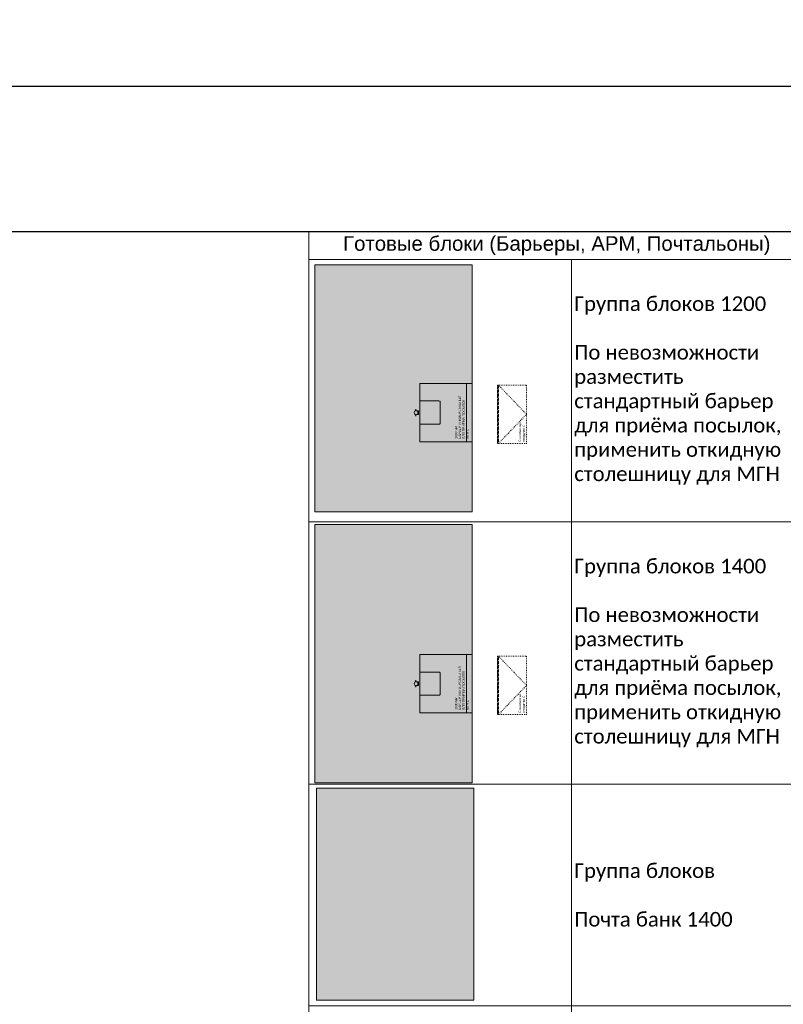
# Model space of a CAD drawing. Header units: millimetres. Extents: x -57464382 to 30606835, y -92609 to 65084.
# Tile 27 of 256: x -79465 to -66369, y -40699 to -23815. Entities that reach past the tile are written whole.
import ezdxf
from ezdxf import colors
from ezdxf.entities.mleader import LeaderData, LeaderLine
from ezdxf.math import Vec2, Vec3

# ---------------------------------------------------------------- set-up
doc = ezdxf.new("R2010")
doc.units = ezdxf.units.MM
for name, pattern in [('( Hidden )', [0.375, 0.25, -0.125]), ('ACAD_ISO03W100', [30, 12, -18]), ('HIDDENX2', [19.05, 12.7, -6.35])]:
    doc.linetypes.add(name, pattern=pattern)
doc.layers.get('0').update_dxf_attribs({"lineweight": 0})
doc.layers.get('Defpoints').update_dxf_attribs({"color": 30})
for name, color, linetype, lineweight in [('07_АР_Размеры перегородки', 250, 'Continuous', 0), ('09_АР_Мебель', 4, 'Continuous', 9), ('21_АР_Штриховка', 47, 'Continuous', 5)]:
    doc.layers.add(name, color=color, linetype=linetype, lineweight=lineweight)
doc.layers.add('1. ПОДЛОЖКА', color=7, linetype='Continuous', lineweight=0, true_color=0x9b9292)
doc.styles.add('_ТЕКСТОВЫЙ', font='arial.ttf', dxfattribs={"width": 0.8})
doc.styles.add('_ТЕКСТОВЫЙ АННОТАТИЫНЫЙ', font='arial.ttf', dxfattribs={"width": 0.8})
doc.styles.add('HVAC_AEP', font='arial.ttf')
doc.styles.get("Standard").update_dxf_attribs({"font": 'arial.ttf'})

# ---------------------------------------------------------------- blocks, each defined once
blk = doc.blocks.new('*T175')
at = {"color": 0, "linetype": 'ByBlock', "lineweight": -2, "transparency": 16777216}
for p, q in [((0, 0), (8500, 0)), ((0, 0), (0, -27939)), ((8500, 0), (8500, -27939)), ((0, -470), (8500, -470)), ((4500, -470), (4500, -27939)), ((0, -4970), (8500, -4970)), ((0, -9470), (8500, -9470)), ((0, -13270), (8500, -13270)), ((0, -16670), (8500, -16670)), ((0, -20470), (8500, -20470)), ((0, -24270), (8500, -24270)), ((0, -26370), (8500, -26370)), ((0, -27939), (8500, -27939))]:
    blk.add_line(p, q, dxfattribs=at)
at = {"color": 0, "lineweight": 15, "transparency": 16777216, "style": 'HVAC_AEP'}
for s, insert, char_height, width, attachment_point in [('{\\H0.83333x;\\C256;Готовые блоки (Барьеры, АРМ, Почтальоны)}', (4250, -235), 300, 8497, 5), ('{\\fCalibri|b0|i0|c204|p34;\\C256;Группа блоков 1200\\P\\PПо невозможности разместить стандартный барьер для приёма посылок, применить откидную столешницу для МГН}', (4550, -2720), 250, 3900, 4), ('{\\fCalibri|b0|i0|c204|p34;\\C256;Группа блоков 1400\\P\\PПо невозможности разместить стандартный барьер для приёма посылок, применить откидную столешницу для МГН}', (4550, -7220), 250, 3900, 4), ('{\\fCalibri|b0|i0|c204|p34;\\C256;Группа блоков \\P\\PПочта банк 1400}', (4550, -11370), 250, 3900, 4), ('{\\fCalibri|b0|i0|c204|p34;\\C256;Группа блоков \\P\\PПочта банк 1200}', (4550, -14970), 250, 3900, 4), ('{\\C256;ГРУППА МЕБЕЛИ ЦСУ (ЦЕНТР СОЦИАЛЬНЫХ УСЛУГ)\\P\\PЕсли не помещается в кабинете можно установить в клиентском зале }', (4550, -18570), 250, 3900, 4), ('{\\C256;ГРУППА МЕБЕЛИ ЦСУ (ЦЕНТР СОЦИАЛЬНЫХ УСЛУГ)\\P\\P\\fCalibri|b0|i0|c204|p34;Если нет места на стол 1400 ставим выноску на стол МГН 1200}', (4550, -22370), 250, 3900, 4), ('Группа блоков АРМ\\P^JНАЧ.ОПС^JСортировщик', (4550, -25320), 250, 3900, 4), ('{\\fCalibri|b0|i0|c204|p34;\\C256;Группа блоков \\P\\PПочтальоны}', (4550, -27155), 250, 3900, 4)]:
    blk.add_mtext(s, dxfattribs=dict(at, insert=insert, char_height=char_height, width=width, attachment_point=attachment_point))
blk = doc.blocks.new('Барьер универсальный для приема посылок МГН С')
at = {"layer": '09_АР_Мебель'}
for points in [[(1000, 0), (0, 0), (0, 900), (1000, 900)], [(530, 920), (470, 920), (470, 930), (530, 930)], [(0, 0), (1000, 0), (1000, 100), (0, 100)]]:
    blk.add_lwpolyline(points, close=True, dxfattribs=at)
blk.add_lwpolyline([(700, 900), (700, 570, -0.414214), (680, 550), (320, 550, -0.414214), (300, 570), (300, 900)], format="xyb", dxfattribs=at)
blk.add_lwpolyline([(530, 935), (530, 965), (560, 965), (500, 995), (440, 965), (470, 965), (470, 935), (530, 935)], dxfattribs=at)
at = {"layer": '1. ПОДЛОЖКА'}
blk.add_lwpolyline([(1000, 900), (0, 900), (0, 0), (1000, 0)], close=True, dxfattribs=at)
at = {"flags": 1}
for tag, p in [('КОД_ОБОРУДОВАНИЯ', (8, 1016)), ('ДОГОВОР', (6, 909)), ('ДОП_ИНФОРМАЦИЯ', (8, 964))]:
    blk.add_attdef(tag, p, '', height=25, dxfattribs=at)
at = {"layer": '09_АР_Мебель', "lineweight": 0, "insert": (50, 234), "char_height": 40, "attachment_point": 1}
blk.add_mtext_dynamic_manual_height_columns('{\\C7;БАРЬЕР УНИВЕРСАЛЬНЫЙ ДЛЯ ПРИЁМА ПОСЫЛОК МГН C}', width=792.82, gutter_width=12.5, heights=[0], dxfattribs=at)
at = {"layer": 'Defpoints', "lineweight": 0, "insert": (50, 297), "char_height": 40, "attachment_point": 1}
blk.add_mtext_dynamic_manual_height_columns('{\\C1;1000 мм}', width=500, gutter_width=12.5, heights=[0], dxfattribs=at)
blk = doc.blocks.new('Столешница откидная С')
at = {"layer": '09_АР_Мебель', "linetype": '( Hidden )', "lineweight": 5, "ltscale": 3}
blk.add_lwpolyline([(-500, 0), (500, 0), (500, -20), (-500, -20)], close=True, dxfattribs=at)
at = {"layer": '09_АР_Мебель', "linetype": 'ACAD_ISO03W100'}
blk.add_lwpolyline([(-500, 0), (500, 0), (500, -500), (-500, -500)], close=True, dxfattribs=at)
blk.add_lwpolyline([(-500, -20), (0, -500), (500, -20)], dxfattribs=at)
at = {"flags": 1}
for tag, p in [('ДОП_ИНФОРМАЦИЯ', (117, 40)), ('КОД_ОБОРУДОВАНИЯ', (117, 92))]:
    blk.add_attdef(tag, p, '', height=25, dxfattribs=at)
at = {"layer": '09_АР_Мебель', "lineweight": 0, "insert": (-472, -365), "char_height": 40, "attachment_point": 1}
blk.add_mtext_dynamic_manual_height_columns('{\\C7;Столешница откидная С}', width=500, gutter_width=12.5, heights=[0], dxfattribs=at)
blk = doc.blocks.new('_Dot')
at = {"color": 0, "linetype": 'ByBlock', "lineweight": -2}
blk.add_line((-0.5, 0), (-1, 0), dxfattribs=at)
at = {"color": 0, "linetype": 'ByBlock', "const_width": 0.5}
blk.add_lwpolyline([(-0.25, 0, 1), (0.25, 0, 1)], format="xyb", close=True, dxfattribs=at)

msp = doc.modelspace()

# ---------------------------------------------------------------- hatches: boundary and pattern name
at = {"layer": '21_АР_Штриховка', "lineweight": 0, "true_color": 0xa9ba9a}
h = msp.add_hatch(color=253, dxfattribs=at)
h.dxf.hatch_style = 1
h.paths.add_polyline_path([(-71704.8, -28020.2), (-74404.8, -28020.2), (-74404.8, -32252.2), (-71704.8, -32252.2)])
h = msp.add_hatch(color=253, dxfattribs=at)
h.dxf.hatch_style = 1
h.paths.add_polyline_path([(-71704.8, -32469), (-74404.8, -32469), (-74404.8, -36900.6), (-71704.8, -36900.6)])
at = {"layer": '21_АР_Штриховка', "lineweight": 0, "true_color": 0xbf720d}
h = msp.add_hatch(color=32, dxfattribs=at)
h.dxf.hatch_style = 1
h.paths.add_polyline_path([(-71676.4, -36993.8), (-74376.4, -36993.8), (-74376.4, -40625.4), (-71676.4, -40625.4)])

# ---------------------------------------------------------------- linework, layer by layer
at = {"layer": '21_АР_Штриховка'}
for points in [[(-71704.8, -28020.2), (-74404.8, -28020.2), (-74404.8, -32252.2), (-71704.8, -32252.2)], [(-71704.8, -32469), (-74404.8, -32469), (-74404.8, -36900.6), (-71704.8, -36900.6)], [(-71676.4, -36993.8), (-74376.4, -36993.8), (-74376.4, -40625.4), (-71676.4, -40625.4)]]:
    msp.add_lwpolyline(points, close=True, dxfattribs=at)
at = {"layer": 'Defpoints', "color": 1}
msp.add_lwpolyline([(-158394.8, -24951.8), (39622.9, -24951.8), (39622.9, -57789.5), (-158394.8, -57789.5)], close=True, dxfattribs=at)
at = {"layer": 'Defpoints'}
msp.add_lwpolyline([(39622.9, -27455.1), (-153407.1, -27455.1)], dxfattribs=at)

# ---------------------------------------------------------------- block references
msp.add_blockref('*T175', (-74504.5, -27455.1))
at = {"rotation": 90}
for name, p in [('Барьер универсальный для приема посылок МГН С', (-71704.8, -31052.2)), ('Столешница откидная С', (-71273.5, -30581.4)), ('Барьер универсальный для приема посылок МГН С', (-71704.8, -35700.6)), ('Столешница откидная С', (-71273.5, -35229.8))]:
    msp.add_blockref(name, p, dxfattribs=at)

# ---------------------------------------------------------------- leaders
at = {"color": 162, "linetype": 'HIDDENX2', "lineweight": 30, "ltscale": 15, "true_color": 0x002eb8}
ml = msp.add_multileader_mtext('Standard', dxfattribs=at)
ml.set_content('\\pxi-3,l4,t4;Модуль Тип 1.1', color=(0, 46, 184), style='_ТЕКСТОВЫЙ')
ml.set_leader_properties(lineweight=0)
ml.set_arrow_properties(name='DOT')
ml.build(insert=Vec2(0, 0))
ml.multileader.update_dxf_attribs({"text_left_attachment_type": 6, "text_right_attachment_type": 6, "dogleg_length": 0.36, "arrow_head_size": 50, "scale": 100})
ctx = ml.context
ctx.base_point, ctx.scale, ctx.char_height, ctx.arrow_head_size, ctx.landing_gap_size, ctx.plane_origin = Vec3(65996.7, -36931.4), 100, 250, 50, 100, Vec3(52171.1, -31780.7)
ctx.left_attachment, ctx.right_attachment, ctx.text_align_type, ctx.attachment_type = 6, 6, 1, 2
notes = []
notes.append((ctx, [(0, (0, 0, 0), (0, 0), (1, 0), 1, [])]))
ctx.mtext.insert, ctx.mtext.width, ctx.mtext.defined_height, ctx.mtext.alignment, ctx.mtext.flow_direction = Vec3(67071.2, -36607.9), 6846.369, 600.4, 2, 5
ml = msp.add_multileader_mtext('Standard', dxfattribs=at)
ml.set_content('\\pxi-3,l4,t4;Модуль Тип 1.2', color=(0, 46, 184), style='_ТЕКСТОВЫЙ')
ml.set_leader_properties(lineweight=0)
ml.set_arrow_properties(name='DOT')
ml.build(insert=Vec2(0, 0))
ml.multileader.update_dxf_attribs({"text_left_attachment_type": 6, "text_right_attachment_type": 6, "dogleg_length": 0.36, "arrow_head_size": 50, "scale": 100})
ctx = ml.context
ctx.base_point, ctx.scale, ctx.char_height, ctx.arrow_head_size, ctx.landing_gap_size, ctx.plane_origin = Vec3(65992.3, -39013.3), 100, 250, 50, 100, Vec3(52166.7, -33862.6)
ctx.left_attachment, ctx.right_attachment, ctx.text_align_type, ctx.attachment_type = 6, 6, 1, 2
notes.append((ctx, [(0, (0, 0, 0), (0, 0), (1, 0), 1, [])]))
ctx.mtext.insert, ctx.mtext.width, ctx.mtext.defined_height, ctx.mtext.alignment, ctx.mtext.flow_direction = Vec3(67085.1, -38689.8), 6846.369, 600.4, 2, 5
at = {"layer": '07_АР_Размеры перегородки', "lineweight": 18}
ml = msp.add_multileader_mtext('Standard', dxfattribs=at)
ml.set_content('{\\LРазвертка  1 - 4}', color=256, style='_ТЕКСТОВЫЙ АННОТАТИЫНЫЙ')
ml.set_leader_properties(lineweight=0)
ml.build(insert=Vec2(0, 0))
ml.multileader.update_dxf_attribs({"text_left_attachment_type": 6, "text_right_attachment_type": 6, "dogleg_length": 11.7, "arrow_head_size": 100, "scale": 100})
ctx = ml.context
ctx.base_point, ctx.scale, ctx.char_height, ctx.arrow_head_size, ctx.landing_gap_size, ctx.plane_origin = Vec3(173952.8, -48813), 100, 250, 100, 100, Vec3(147297.2, -44587.9)
ctx.left_attachment, ctx.right_attachment, ctx.text_align_type = 6, 6, 2
notes.append((ctx, [(0, (0, 0, 0), (0, 0), (1, 0), 1, [])]))
ctx.mtext.insert, ctx.mtext.width, ctx.mtext.alignment, ctx.mtext.flow_direction = Vec3(176469.5, -48429.7), 576408.517, 3, 5
ml = msp.add_multileader_mtext('Standard', dxfattribs=at)
ml.set_content('{\\LРазвертка  5 - 8}', color=256, style='_ТЕКСТОВЫЙ АННОТАТИЫНЫЙ')
ml.set_leader_properties(lineweight=0)
ml.build(insert=Vec2(0, 0))
ml.multileader.update_dxf_attribs({"text_left_attachment_type": 6, "text_right_attachment_type": 6, "dogleg_length": 11.7, "arrow_head_size": 100, "scale": 100})
ctx = ml.context
ctx.base_point, ctx.scale, ctx.char_height, ctx.arrow_head_size, ctx.landing_gap_size, ctx.plane_origin = Vec3(186285.6, -48881.1), 100, 250, 100, 100, Vec3(159630, -44656)
ctx.left_attachment, ctx.right_attachment, ctx.text_align_type = 6, 6, 2
notes.append((ctx, [(0, (0, 0, 0), (0, 0), (1, 0), 1, [])]))
ctx.mtext.insert, ctx.mtext.width, ctx.mtext.alignment, ctx.mtext.flow_direction = Vec3(188803.7, -48497.8), 576408.517, 3, 5
ml = msp.add_multileader_mtext('Standard', dxfattribs=at)
ml.set_content('{\\LРазвертка  9 - 12}', color=256, style='_ТЕКСТОВЫЙ АННОТАТИЫНЫЙ')
ml.set_leader_properties(lineweight=0)
ml.build(insert=Vec2(0, 0))
ml.multileader.update_dxf_attribs({"text_left_attachment_type": 6, "text_right_attachment_type": 6, "dogleg_length": 11.7, "arrow_head_size": 100, "scale": 100})
ctx = ml.context
ctx.base_point, ctx.scale, ctx.char_height, ctx.arrow_head_size, ctx.landing_gap_size, ctx.plane_origin = Vec3(204505.9, -48881.1), 100, 250, 100, 100, Vec3(172578, -44656)
ctx.left_attachment, ctx.right_attachment, ctx.text_align_type = 6, 6, 2
notes.append((ctx, [(0, (0, 0, 0), (0, 0), (1, 0), 1, [])]))
ctx.mtext.insert, ctx.mtext.width, ctx.mtext.alignment, ctx.mtext.flow_direction = Vec3(207207.6, -48497.8), 576408.517, 3, 5
for ctx, leaders in notes:
    for number, flags, end, landing, length, lines in leaders:
        leader = LeaderData()
        leader.index, (leader.has_last_leader_line, leader.has_dogleg_vector, leader.attachment_direction) = number, flags
        leader.last_leader_point, leader.dogleg_vector, leader.dogleg_length = Vec3(end), Vec3(landing), length
        for number, points, colour, breaks in lines:
            line = LeaderLine()
            line.index, line.vertices, line.color, line.breaks = number, Vec3.list(points), colors.encode_raw_color(colour), breaks
            leader.lines.append(line)
        ctx.leaders.append(leader)

doc.saveas('drawing.dxf')
